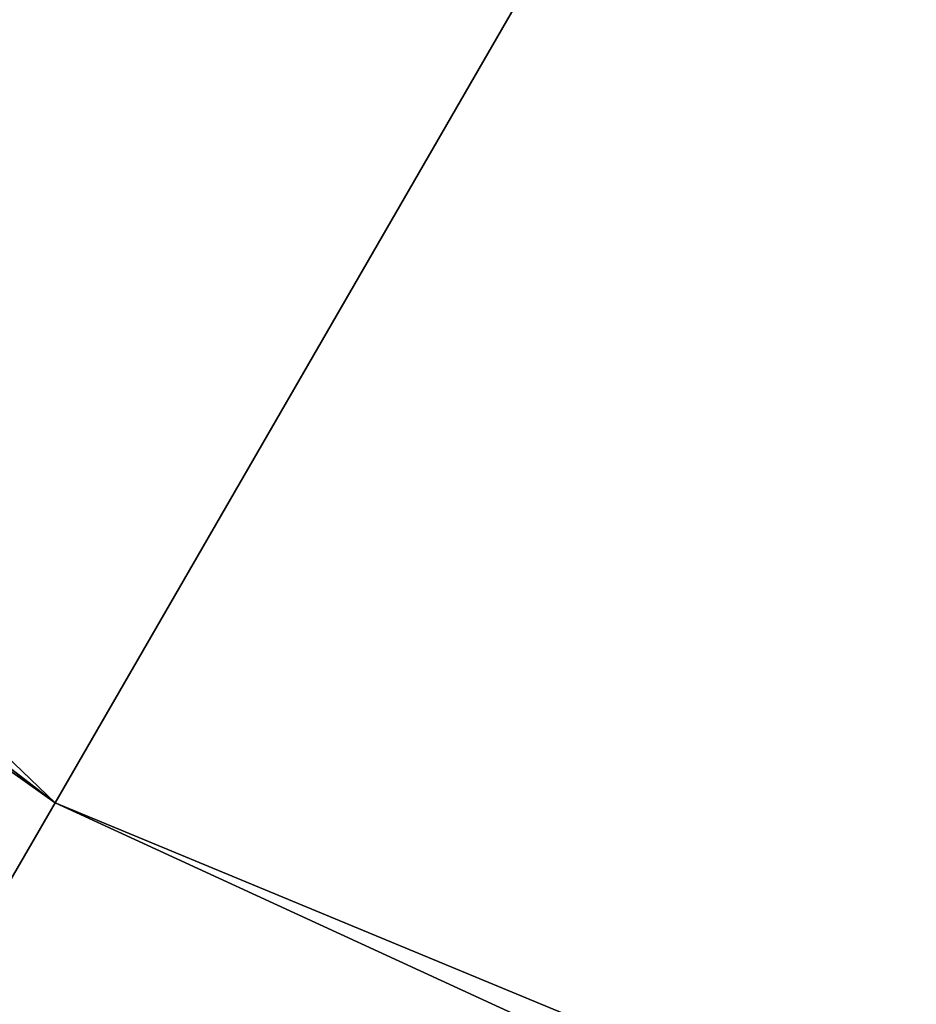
# Model space of a CAD drawing. Extents: x 5 to 504, y 5 to 504.
# Tile 201 of 256: x 244.32784 to 244.32907, y 237.06357 to 237.06492. Entities that reach past the tile are written whole.
import ezdxf

# ---------------------------------------------------------------- set-up
doc = ezdxf.new("R2010")
doc.units = 0
doc.layers.get('0').update_dxf_attribs({"color": 13, "linetype": 'CONTINUOUS'})

# ---------------------------------------------------------------- blocks, each defined once
blk = doc.blocks.new('GROUP_22')
for p, q in [((10.101348, 2.8550318, 2.25), (6.0011921, 6.0011921, 2.25)), ((10.101348, 2.8550318, 0.75), (6.0011921, 6.0011921, 0.75)), ((10.3782359, 3.3346157, 2.7990381), (10.101348, 2.8550318, 2.25)), ((10.3782359, 3.3346157, 0.2009619), (10.101348, 2.8550318, 0.75)), ((10.101348, 2.8550318, 2.25), (10, 2.6794919, 1.5)), ((10.101348, 2.8550318, 0.75), (10, 2.6794919, 1.5)), ((14.8760807, 0.8772728, 2.25), (10.101348, 2.8550318, 2.25)), ((14.8760807, 0.8772728, 0.75), (10.101348, 2.8550318, 0.75))]:
    blk.add_line(p, q)
mesh = blk.add_polyface()
corners = [(10.101348, 2.8550318, 2.25), (6.3927707, 6.3927707, 2.7990381), (6.0011921, 6.0011921, 2.25), (10.3782359, 3.3346157, 2.7990381)]
mesh.append_faces([[corners[k] for k in face] for face in [(0, 1, 2), (1, 0, 3)]], dxfattribs={"vtx0": -1})
mesh = blk.add_polyface()
corners = [(6.3927707, 6.3927707, 0.2009619), (10.101348, 2.8550318, 0.75), (6.0011921, 6.0011921, 0.75), (10.3782359, 3.3346157, 0.2009619)]
mesh.append_faces([[corners[k] for k in face] for face in [(0, 1, 2), (1, 0, 3)]], dxfattribs={"vtx0": -1})
mesh = blk.add_polyface()
corners = [(10.101348, 2.8550318, 2.25), (5.8578644, 5.8578644, 1.5), (10, 2.6794919, 1.5), (6.0011921, 6.0011921, 2.25)]
mesh.append_faces([[corners[k] for k in face] for face in [(0, 1, 2), (1, 0, 3)]], dxfattribs={"vtx0": -1})
mesh = blk.add_polyface()
corners = [(10, 2.6794919, 1.5), (6.0011921, 6.0011921, 0.75), (10.101348, 2.8550318, 0.75), (5.8578644, 5.8578644, 1.5)]
mesh.append_faces([[corners[k] for k in face] for face in [(0, 1, 2), (1, 0, 3)]], dxfattribs={"vtx0": -1})
mesh = blk.add_polyface()
corners = [(14.8760807, 0.8772728, 2.25), (10.3782359, 3.3346157, 2.7990381), (10.101348, 2.8550318, 2.25), (15.0194084, 1.412179, 2.7990381)]
mesh.append_faces([[corners[k] for k in face] for face in [(0, 1, 2), (1, 0, 3)]], dxfattribs={"vtx0": -1})
mesh = blk.add_polyface()
corners = [(10.3782359, 3.3346157, 0.2009619), (14.8760807, 0.8772728, 0.75), (10.101348, 2.8550318, 0.75), (15.0194084, 1.412179, 0.2009619)]
mesh.append_faces([[corners[k] for k in face] for face in [(0, 1, 2), (1, 0, 3)]], dxfattribs={"vtx0": -1})
mesh = blk.add_polyface()
corners = [(14.8760807, 0.8772728, 2.25), (10, 2.6794919, 1.5), (14.8236191, 0.6814835, 1.5), (10.101348, 2.8550318, 2.25)]
mesh.append_faces([[corners[k] for k in face] for face in [(0, 1, 2), (1, 0, 3)]], dxfattribs={"vtx0": -1})
mesh = blk.add_polyface()
corners = [(14.8236191, 0.6814835, 1.5), (10.101348, 2.8550318, 0.75), (14.8760807, 0.8772728, 0.75), (10, 2.6794919, 1.5)]
mesh.append_faces([[corners[k] for k in face] for face in [(0, 1, 2), (1, 0, 3)]], dxfattribs={"vtx0": -1})
blk = doc.blocks.new('GROUP_23')
blk.add_blockref('GROUP_22', (227.8606826, 227.8983944, 114.2711498))
blk = doc.blocks.new('GROUP_30')
at = {"xscale": 0.4000000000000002, "yscale": 0.4000000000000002, "zscale": 0.4000000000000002}
blk.add_blockref('GROUP_23', (-0.5712263, -0.5712263, -39.90845993), dxfattribs=at)
blk = doc.blocks.new('GROUP_2')
at = {"xscale": 2.5, "yscale": 2.5, "zscale": 2.5}
blk.add_blockref('GROUP_30', (3.2549588, 3.0089372, 100.3529826), dxfattribs=at)

msp = doc.modelspace()

# ---------------------------------------------------------------- block references
msp.add_blockref('GROUP_2', (4.5389602, 4.7295475))

doc.saveas('drawing.dxf')
